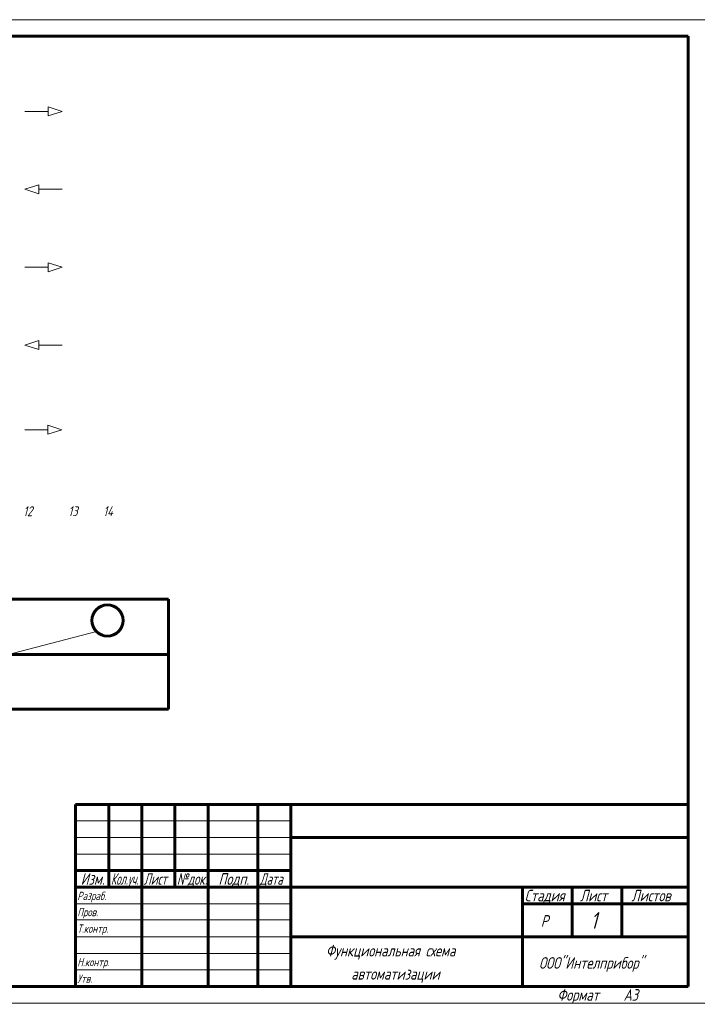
# Model space of a CAD drawing. Header units: millimetres. Extents: x 0 to 840, y 0 to 297.
# Tile 2 of 5: x 213 to 418, y 0 to 297. Entities that reach past the tile are written whole.
import ezdxf

# ---------------------------------------------------------------- set-up
doc = ezdxf.new("R2010")
doc.units = ezdxf.units.MM
doc.linetypes.add('K5LT_BASIC', pattern=[0])
doc.linetypes.add('K5LT_THIN', pattern=[0])
doc.layers.add('Системный слой', color=7, linetype='Continuous')
doc.styles.add('KTEXTSTYLE', font='gost_au.shx', dxfattribs={"width": 0.96, "height": 5})

# ---------------------------------------------------------------- blocks, each defined once
blk = doc.blocks.new('U32')
at = {"layer": 'Системный слой', "color": 7, "linetype": 'K5LT_THIN', "lineweight": 18}
for p, q in [((225.9, 269.29), (221.71, 270.64)), ((221.71, 270.64), (221.71, 267.93)), ((221.71, 269.29), (214.69, 269.29)), ((225.9, 269.29), (221.71, 267.93))]:
    blk.add_line(p, q, dxfattribs=at)
blk = doc.blocks.new('U33')
at = {"layer": 'Системный слой', "color": 7, "linetype": 'K5LT_THIN', "lineweight": 18}
for p, q in [((214.69, 245.79), (218.88, 247.14)), ((218.88, 247.14), (218.88, 244.44)), ((214.69, 245.79), (218.88, 244.44)), ((218.88, 245.79), (225.9, 245.79))]:
    blk.add_line(p, q, dxfattribs=at)
blk = doc.blocks.new('U34')
at = {"layer": 'Системный слой', "color": 7, "linetype": 'K5LT_THIN', "lineweight": 18}
for p, q in [((225.9, 222.24), (221.71, 223.59)), ((221.71, 223.59), (221.71, 220.89)), ((221.71, 222.24), (214.69, 222.24)), ((225.9, 222.24), (221.71, 220.89))]:
    blk.add_line(p, q, dxfattribs=at)
blk = doc.blocks.new('U35')
at = {"layer": 'Системный слой', "color": 7, "linetype": 'K5LT_THIN', "lineweight": 18}
for p, q in [((214.69, 198.74), (218.88, 200.09)), ((218.88, 200.09), (218.88, 197.39)), ((214.69, 198.74), (218.88, 197.39)), ((218.88, 198.74), (225.9, 198.74))]:
    blk.add_line(p, q, dxfattribs=at)
blk = doc.blocks.new('U36')
at = {"layer": 'Системный слой', "color": 7, "linetype": 'K5LT_THIN', "lineweight": 18}
for p, q in [((221.65, 173.15), (214.62, 173.15)), ((225.84, 173.15), (221.65, 174.5)), ((221.65, 174.5), (221.65, 171.8)), ((225.84, 173.15), (221.65, 171.8))]:
    blk.add_line(p, q, dxfattribs=at)

msp = doc.modelspace()

# ---------------------------------------------------------------- linework, layer by layer
at = {"color": 7, "linetype": 'K5LT_THIN', "lineweight": 18}
for p, q in [((0, 297), (420, 297)), ((230, 55), (295, 55)), ((230, 50), (295, 50)), ((230, 45), (295, 45)), ((230, 30), (295, 30)), ((230, 25.18), (295, 25.18)), ((230, 20), (295, 20)), ((230, 15), (295, 15)), ((230, 10), (295, 10)), ((420, 0), (0, 0))]:
    msp.add_line(p, q, dxfattribs=at)
at = {"color": 5, "linetype": 'K5LT_BASIC', "lineweight": 60, "true_color": 0x0000ff}
for p, q in [((20, 292), (415, 292)), ((415, 292), (415, 5)), ((230, 60), (415, 60)), ((230, 5), (230, 60)), ((240, 55), (240, 60)), ((250, 5), (250, 60)), ((260, 55), (260, 60)), ((270, 5), (270, 60)), ((285, 5), (285, 60)), ((295, 5), (295, 60)), ((240, 50), (240, 55)), ((260, 50), (260, 55)), ((240, 45), (240, 50)), ((260, 45), (260, 50)), ((295, 50), (365, 50)), ((365, 50), (415, 50)), ((240, 40), (240, 45)), ((260, 40), (260, 45)), ((230, 40), (250, 40)), ((240, 35), (240, 40)), ((250, 40), (270, 40)), ((260, 35), (260, 40)), ((270, 40), (285, 40)), ((285, 40), (295, 40)), ((230, 35), (250, 35)), ((250, 35), (270, 35)), ((270, 35), (285, 35)), ((285, 35), (295, 35)), ((295, 35), (365, 35)), ((365, 35), (415, 35)), ((365, 20), (365, 35)), ((380, 20), (380, 35)), ((395, 20), (395, 35)), ((365, 30), (380, 30)), ((380, 30), (395, 30)), ((395, 30), (415, 30)), ((295, 20), (365, 20)), ((365, 5), (365, 20)), ((365, 20), (415, 20)), ((415, 5), (20, 5))]:
    msp.add_line(p, q, dxfattribs=at)
at = {"layer": 'Системный слой', "color": 5, "linetype": 'K5LT_BASIC', "lineweight": 60, "true_color": 0x0000ff}
for p, q in [((73, 122), (258, 122)), ((258, 122), (258, 88.76)), ((73, 105.29), (258, 105.29)), ((73, 88.76), (258, 88.76))]:
    msp.add_line(p, q, dxfattribs=at)
at = {"layer": 'Системный слой', "color": 7, "linetype": 'K5LT_THIN', "lineweight": 18}
msp.add_line((236.26, 112.24), (176.88, 96.74), dxfattribs=at)
at = {"layer": 'Системный слой', "color": 5, "linetype": 'K5LT_BASIC', "lineweight": 60, "true_color": 0x0000ff}
msp.add_circle((239.61, 115.56), 4.71, dxfattribs=at)

# ---------------------------------------------------------------- block references
at = {"layer": 'Системный слой'}
for name in ['U32', 'U33', 'U34', 'U35', 'U36']:
    msp.add_blockref(name, (0, 0), dxfattribs=at)

# ---------------------------------------------------------------- texts
at = {"color": 7, "char_height": 2.5, "attachment_point": 1, "style": 'KTEXTSTYLE'}
for s, insert in [('\\H3.5;\\W0.965;\\Q15;\\Q15;Изм.', (231.53, 39.23)), ('\\H3.5;\\W0.965;\\Q15;\\Q15;\\W0.735;Кол.уч.', (240.65, 39.23)), ('\\H3.5;\\W0.965;\\Q15;\\Q15;\\W0.816;Лист', (250.6, 39.23)), ('\\H3.5;\\W0.965;\\Q15;\\Q15;\\W0.859;№док.', (260.57, 39.23)), ('\\H3.5;\\W0.965;\\Q15;\\Q15;Подп.', (273.15, 39.23)), ('\\H3.5;\\W0.965;\\Q15;\\Q15;\\W0.816;Дата', (285.6, 39.23)), ('\\H3.5;\\W0.965;\\Q15;\\Q15;\\H2.50;Разраб.', (230.5, 33.63)), ('\\H3.5;\\W0.965;\\Q15;\\Q15;Стадия', (365.66, 34.23)), ('\\H3.5;\\W0.965;\\Q15;\\Q15;Лист', (382.33, 34.23)), ('\\H3.5;\\W0.965;\\Q15;\\Q15;Листов', (397.88, 34.23)), ('\\H3.5;\\W0.965;\\Q15;\\Q15;\\H2.50;Пров.', (230.5, 28.73)), ('\\H3.5;\\W0.965;\\Q15;\\Q15;\\H5.00;1', (385.53, 27.47)), ('\\H3.5;\\W0.965;\\Q15;\\Q15;Р', (370.52, 26.58)), ('\\H3.5;\\W0.965;\\Q15;\\Q15;\\H2.50;Т.контр.', (230.5, 23.73)), ('\\H3.5;\\W0.965;\\Q15;\\Q15;Функциональная схема', (305.61, 17.58)), ('\\H3.5;\\W0.965;\\Q15;\\Q15;\\H2.50;Н.контр.', (230.5, 13.63)), ('\\H3.5;\\W0.965;\\Q15;\\Q15;ООО"Интелприбор"', (369.96, 13.88)), ('\\H3.5;\\W0.965;\\Q15;\\Q15;автоматизации', (313.25, 10.58)), ('\\H3.5;\\W0.965;\\Q15;\\Q15;\\H2.50;Утв.', (230.5, 8.63)), ('\\H3.5;\\W0.965;\\Q15;\\Q15;Формат', (375.5, 4.23)), ('\\H3.5;\\W0.965;\\Q15;\\Q15;A3', (395.5, 4.23))]:
    msp.add_mtext(s, dxfattribs=dict(at, insert=insert))
at = {"layer": 'Системный слой', "color": 7, "char_height": 2.5, "attachment_point": 1, "style": 'KTEXTSTYLE'}
for s, insert in [('\\H3.5;\\W0.965;\\Q15;\\Q15;\\H3.00;12', (214.17, 150.05)), ('\\H3.5;\\W0.965;\\Q15;\\Q15;\\H3.00;13', (227.79, 150.05)), ('\\H3.5;\\W0.965;\\Q15;\\Q15;\\H3.00;14', (238.34, 150.05))]:
    msp.add_mtext(s, dxfattribs=dict(at, insert=insert))

doc.saveas('drawing.dxf')
